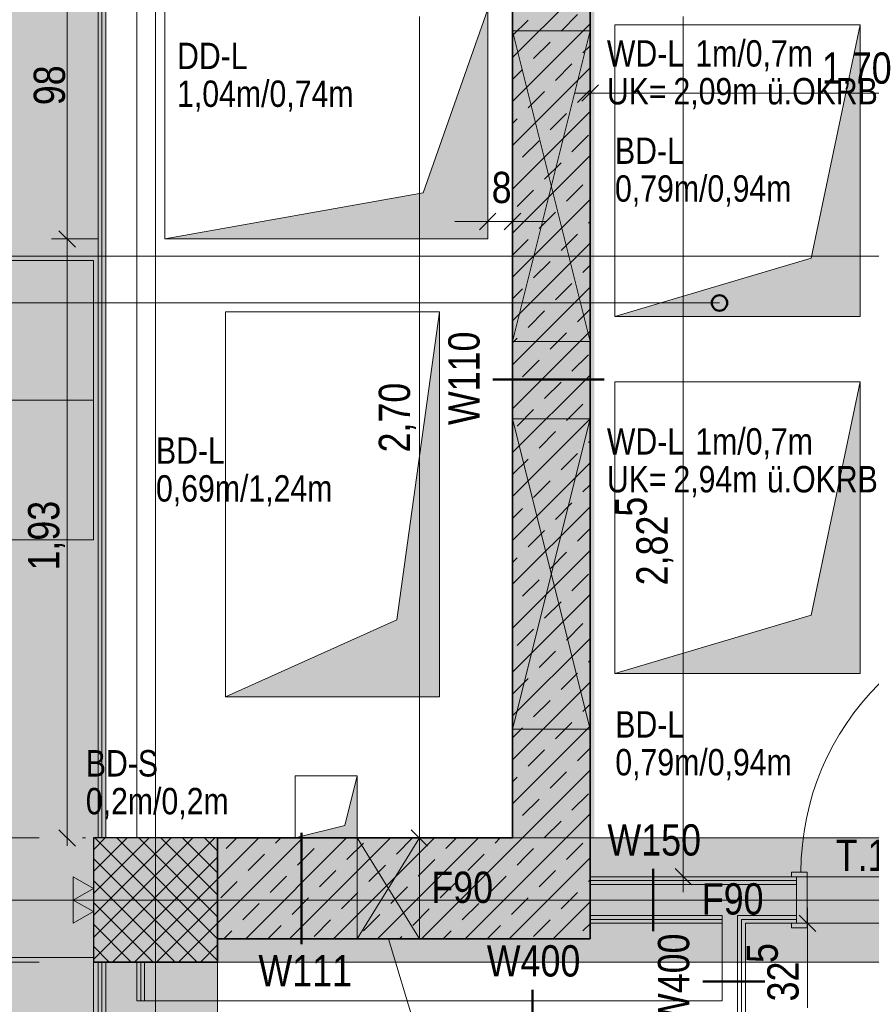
# Model space of a CAD drawing. Extents: x -620 to 3480, y 62 to 1107.
# Tile 53 of 244: x -503 to -448, y 594 to 658. Entities that reach past the tile are written whole.
import ezdxf
from ezdxf.lldxf.tags import DXFTag

# ---------------------------------------------------------------- set-up
doc = ezdxf.new("R2010")
doc.units = 0
doc.layers.get('0').update_dxf_attribs({"lineweight": 35})
for name, color, linetype, lineweight, true_color in [('00 -Bauelemente -Dämmung innen', 7, 'Continuous', 9, 0xff7fe6), ('00 -Bauelemente -Gipskarton', 7, 'Continuous', 9, 0xff7fe6), ('30 -33 Aussenwände- 3 Aussenstützen', 7, 'Continuous', 50, 0x0000dd), ('30 -34 Innenwände- 1 tragend', 7, 'Continuous', 13, 0xdd0806), ('30 -34 Innenwände- 11 Durchbruch', 4, 'Continuous', 9, 0x00ffff), ('30 -34 Innenwände- 2 nichttragend', 7, 'Continuous', 18, 0xff7fe6), ('30 -34 Innenwände- 4 Türen_Fenster', 9, 'Continuous', 15, 0x808080), ('30 -35 Decken- 1 Konstruktion-Träger- Stahlbeton', 7, 'grob-A06G9GKW8I', 13, 0x33aa00), ('30 -35 Decken- 11 Bodendurchbruch', 7, 'Continuous', 15, 0x599559), ('30 -35 Decken- 11 Durchbruch', 5, 'Continuous', 15, 0x0000ff), ('60- 61 allgemeine Ausstattung- 1 Möbel', 7, 'Continuous', 9, 0x00cccc), ('70 -72 Beschriftung- 2 Beschriftung Bauteile', 7, 'Continuous', 9, 0x9999ff), ('70 -75 Raumstempel-2 Verweislinie', 1, 'Continuous', 9, 0xff0000), ('70 -76 Bemaßung- 2 Allgemein', 9, 'Continuous', 5, 0x808080), ('iwb_Layout BA_Markierung', 7, 'Continuous', 9, 0xbadcdc), ('iwb_Schraffur_ F90_feuerbestaendig', 1, 'Continuous', 13, 0xff0000)]:
    doc.layers.add(name, color=color, linetype=linetype, lineweight=lineweight, true_color=true_color)
for name, color, linetype, lineweight in [('70 -71 Achsen- 1 Gebäudeachsen', 7, 'STRICHPUNKT2-A06G9GKV8I', 18), ('70 -75 Raumstempel- 3 Wandstempel', 7, 'Continuous', 50), ('Keine', 7, 'Continuous', 9)]:
    doc.layers.add(name, color=color, linetype=linetype, lineweight=lineweight)
doc.layers.add('iwb_Schraffur_Unterzug', color=7, linetype='Continuous', lineweight=5, true_color=0xffffcc, plot=False)
doc.styles.get("Standard").update_dxf_attribs({"font": 'ARIALN.TTF'})
tags = doc.linetypes.add('grob-A06G9GKW8I', pattern=[14, 3, -8, 3]).pattern_tags.tags
tags[8:9] = [DXFTag(74, 4), DXFTag(75, 0), DXFTag(340, '0'), DXFTag(46, 0.0), DXFTag(50, 0.0), DXFTag(44, 0.0), DXFTag(45, 0.0)]
tags[6:7] = [DXFTag(74, 4), DXFTag(75, 0), DXFTag(340, '0'), DXFTag(46, 0.0), DXFTag(50, 0.0), DXFTag(44, 0.0), DXFTag(45, 0.0)]
tags[4:5] = [DXFTag(74, 4), DXFTag(75, 0), DXFTag(340, '0'), DXFTag(46, 0.0), DXFTag(50, 0.0), DXFTag(44, 0.0), DXFTag(45, 0.0)]
tags = doc.linetypes.add('STRICHPUNKT2-A06G9GKV8I', pattern=[12.7, 6.35, -3.175, 0, -3.175]).pattern_tags.tags
tags[10:11] = [DXFTag(74, 4), DXFTag(75, 0), DXFTag(340, '0'), DXFTag(46, 0.0), DXFTag(50, 0.0), DXFTag(44, 0.0), DXFTag(45, 0.0)]
tags[8:9] = [DXFTag(74, 4), DXFTag(75, 0), DXFTag(340, '0'), DXFTag(46, 0.0), DXFTag(50, 0.0), DXFTag(44, 0.0), DXFTag(45, 0.0)]
tags[6:7] = [DXFTag(74, 4), DXFTag(75, 0), DXFTag(340, '0'), DXFTag(46, 0.0), DXFTag(50, 0.0), DXFTag(44, 0.0), DXFTag(45, 0.0)]
tags[4:5] = [DXFTag(74, 4), DXFTag(75, 0), DXFTag(340, '0'), DXFTag(46, 0.0), DXFTag(50, 0.0), DXFTag(44, 0.0), DXFTag(45, 0.0)]

# ---------------------------------------------------------------- blocks, each defined once
blk = doc.blocks.new('Polygon-A06G9GKL8I')
at = {"color": 0, "linetype": 'ByBlock', "lineweight": -2, "ltscale": 0.13}
blk.add_solid([(-497.792, 86.106), (-562.014, 85.935), (-497.626, 1071.512), (-562.014, 1071.512)], dxfattribs=at)
blk = doc.blocks.new('Referenz-A06G9GKX8I')
at = {"layer": '00 -Bauelemente -Dämmung innen', "color": 0, "linetype": 'Continuous', "ltscale": 0.13}
for p, q in [((-497.713, 761.957), (-497.713, 604.957)), ((-495.713, 761.957), (-495.713, 604.957)), ((-466.513, 601.957), (-453.213, 601.957)), ((-466.513, 599.957), (-458.013, 599.957)), ((-458.013, 599.457), (-458.013, 599.957)), ((-457.013, 599.957), (-453.213, 599.957)), ((-457.013, 593.457), (-457.013, 599.957)), ((-458.013, 594.457), (-458.013, 599.457)), ((-497.713, 544.957), (-497.713, 596.957)), ((-495.713, 594.457), (-495.713, 596.957)), ((-495.713, 594.457), (-495.213, 594.457)), ((-495.213, 594.457), (-458.013, 594.457))]:
    blk.add_line(p, q, dxfattribs=at)
at = {"layer": '00 -Bauelemente -Gipskarton', "color": 0, "linetype": 'Continuous', "ltscale": 0.13}
for p, q in [((-498.213, 761.957), (-498.213, 604.957)), ((-497.963, 761.957), (-497.963, 604.957)), ((-497.713, 761.957), (-497.713, 604.957)), ((-466.513, 602.457), (-453.213, 602.457)), ((-466.513, 602.207), (-453.213, 602.207)), ((-466.513, 601.957), (-453.213, 601.957)), ((-466.513, 599.957), (-458.013, 599.957)), ((-466.513, 599.707), (-458.013, 599.707)), ((-457.013, 599.957), (-453.213, 599.957)), ((-457.013, 593.457), (-457.013, 599.957)), ((-456.763, 599.707), (-453.213, 599.707)), ((-456.763, 593.207), (-456.763, 599.707)), ((-466.513, 599.457), (-458.013, 599.457)), ((-456.513, 599.457), (-453.213, 599.457)), ((-456.513, 592.957), (-456.513, 599.457)), ((-498.213, 544.957), (-498.213, 596.957)), ((-497.963, 544.957), (-497.963, 596.957)), ((-497.713, 544.957), (-497.713, 596.957)), ((-495.713, 594.457), (-495.713, 596.957)), ((-495.463, 594.457), (-495.463, 596.957)), ((-495.213, 594.457), (-495.213, 596.957))]:
    blk.add_line(p, q, dxfattribs=at)
at = {"layer": '30 -33 Aussenwände- 3 Aussenstützen', "color": 0, "lineweight": 9}
for p, q in [((-498.513, 604.201), (-497.757, 604.957)), ((-498.513, 602.787), (-496.343, 604.957)), ((-498.513, 601.372), (-494.929, 604.957)), ((-498.513, 599.958), (-493.514, 604.957)), ((-498.513, 598.544), (-492.1, 604.957)), ((-498.513, 597.13), (-490.686, 604.957)), ((-498.421, 604.957), (-490.513, 597.05)), ((-497.006, 604.957), (-490.513, 598.464)), ((-495.592, 604.957), (-490.513, 599.878)), ((-494.178, 604.957), (-490.513, 601.292)), ((-492.764, 604.957), (-490.513, 602.707)), ((-491.35, 604.957), (-490.513, 604.121)), ((-498.513, 603.635), (-491.835, 596.957)), ((-497.272, 596.957), (-490.513, 603.716)), ((-498.513, 602.221), (-493.249, 596.957)), ((-495.857, 596.957), (-490.513, 602.301)), ((-494.513, 601.957), (-494.513, 599.957)), ((-495.513, 600.957), (-493.513, 600.957)), ((-494.443, 596.957), (-490.513, 600.887)), ((-498.513, 600.807), (-494.663, 596.957)), ((-498.513, 599.393), (-496.077, 596.957)), ((-493.029, 596.957), (-490.513, 599.473)), ((-498.513, 597.979), (-497.492, 596.957)), ((-491.615, 596.957), (-490.513, 598.059))]:
    blk.add_line(p, q, dxfattribs=at)
at = {"layer": '30 -33 Aussenwände- 3 Aussenstützen', "color": 0, "linetype": 'Continuous', "lineweight": -2, "ltscale": 0.25}
for p, q in [((-490.513, 604.957), (-498.513, 604.957)), ((-498.513, 604.957), (-498.513, 596.957)), ((-490.513, 596.957), (-490.513, 604.957)), ((-498.513, 596.957), (-490.513, 596.957))]:
    blk.add_line(p, q, dxfattribs=at)
at = {"layer": '30 -34 Innenwände- 1 tragend', "color": 0, "linetype": 'Continuous', "ltscale": 0.13}
for p, q in [((-471.513, 720.957), (-471.513, 604.957)), ((-466.513, 658.957), (-466.513, 598.457)), ((-471.513, 604.957), (-490.513, 604.957)), ((-490.513, 604.957), (-490.513, 598.457)), ((-466.513, 598.457), (-490.513, 598.457))]:
    blk.add_line(p, q, dxfattribs=at)
at = {"layer": '30 -34 Innenwände- 1 tragend', "color": 0, "lineweight": 35}
for p, q in [((-471.513, 720.957), (-471.513, 604.957)), ((-466.513, 715.957), (-466.513, 598.457)), ((-471.513, 604.957), (-490.513, 604.957)), ((-466.513, 598.457), (-490.513, 598.457))]:
    blk.add_line(p, q, dxfattribs=at)
at = {"layer": '30 -34 Innenwände- 1 tragend', "color": 0, "lineweight": 9}
for p, q in [((-471.513, 655.242), (-466.513, 660.242)), ((-471.513, 655.242), (-466.513, 660.242)), ((-468.39, 656.951), (-467.33, 658.012)), ((-468.39, 656.951), (-467.33, 658.012)), ((-471.513, 656.657), (-470.512, 657.658)), ((-471.513, 656.657), (-470.512, 657.658)), ((-471.513, 652.414), (-466.513, 657.414)), ((-471.513, 652.414), (-466.513, 657.414)), ((-470.158, 655.183), (-469.097, 656.244)), ((-470.158, 655.183), (-469.097, 656.244)), ((-466.976, 655.537), (-466.513, 656)), ((-466.976, 655.537), (-466.513, 656)), ((-468.744, 653.769), (-467.683, 654.83)), ((-468.744, 653.769), (-467.683, 654.83)), ((-471.513, 649.586), (-466.513, 654.586)), ((-471.513, 649.586), (-466.513, 654.586)), ((-471.513, 653.828), (-470.865, 654.476)), ((-471.513, 653.828), (-470.865, 654.476)), ((-470.512, 652.001), (-469.451, 653.062)), ((-470.512, 652.001), (-469.451, 653.062)), ((-467.33, 652.355), (-466.513, 653.171)), ((-467.33, 652.355), (-466.513, 653.171)), ((-471.513, 646.757), (-466.513, 651.757)), ((-471.513, 646.757), (-466.513, 651.757)), ((-469.097, 650.587), (-468.037, 651.648)), ((-469.097, 650.587), (-468.037, 651.648)), ((-471.513, 651), (-471.219, 651.294)), ((-471.513, 651), (-471.219, 651.294)), ((-470.865, 648.819), (-469.804, 649.88)), ((-470.865, 648.819), (-469.804, 649.88)), ((-467.683, 649.173), (-466.622, 650.234)), ((-467.683, 649.173), (-466.622, 650.234)), ((-471.513, 643.929), (-466.513, 648.929)), ((-471.513, 643.929), (-466.513, 648.929)), ((-469.451, 647.405), (-468.39, 648.466)), ((-469.451, 647.405), (-468.39, 648.466)), ((-471.219, 645.637), (-470.158, 646.698)), ((-471.219, 645.637), (-470.158, 646.698)), ((-468.037, 645.991), (-466.976, 647.052)), ((-468.037, 645.991), (-466.976, 647.052)), ((-471.513, 641.1), (-466.513, 646.1)), ((-471.513, 641.1), (-466.513, 646.1)), ((-469.804, 644.223), (-468.744, 645.284)), ((-469.804, 644.223), (-468.744, 645.284)), ((-466.622, 644.577), (-466.513, 644.686)), ((-466.622, 644.577), (-466.513, 644.686)), ((-471.513, 642.514), (-470.512, 643.516)), ((-471.513, 642.514), (-470.512, 643.516)), ((-468.39, 642.809), (-467.33, 643.87)), ((-468.39, 642.809), (-467.33, 643.87)), ((-471.513, 638.272), (-466.513, 643.272)), ((-471.513, 638.272), (-466.513, 643.272)), ((-470.158, 641.041), (-469.097, 642.102)), ((-470.158, 641.041), (-469.097, 642.102)), ((-466.976, 641.395), (-466.513, 641.858)), ((-466.976, 641.395), (-466.513, 641.858)), ((-471.513, 635.443), (-466.513, 640.443)), ((-471.513, 635.443), (-466.513, 640.443)), ((-471.513, 639.686), (-470.865, 640.334)), ((-471.513, 639.686), (-470.865, 640.334)), ((-468.744, 639.627), (-467.683, 640.688)), ((-468.744, 639.627), (-467.683, 640.688)), ((-470.512, 637.859), (-469.451, 638.92)), ((-470.512, 637.859), (-469.451, 638.92)), ((-467.33, 638.213), (-466.513, 639.029)), ((-467.33, 638.213), (-466.513, 639.029)), ((-471.513, 632.615), (-466.513, 637.615)), ((-471.513, 632.615), (-466.513, 637.615)), ((-471.513, 636.858), (-471.219, 637.152)), ((-471.513, 636.858), (-471.219, 637.152)), ((-469.097, 636.445), (-468.037, 637.506)), ((-469.097, 636.445), (-468.037, 637.506)), ((-470.865, 634.677), (-469.804, 635.738)), ((-470.865, 634.677), (-469.804, 635.738)), ((-467.683, 635.031), (-466.622, 636.091)), ((-467.683, 635.031), (-466.622, 636.091)), ((-471.513, 629.787), (-466.513, 634.787)), ((-471.513, 629.787), (-466.513, 634.787)), ((-469.451, 633.263), (-468.39, 634.324)), ((-469.451, 633.263), (-468.39, 634.324)), ((-471.219, 631.495), (-470.158, 632.556)), ((-471.219, 631.495), (-470.158, 632.556)), ((-468.037, 631.849), (-466.976, 632.909)), ((-468.037, 631.849), (-466.976, 632.909)), ((-471.513, 626.958), (-466.513, 631.958)), ((-471.513, 626.958), (-466.513, 631.958)), ((-469.804, 630.081), (-468.744, 631.142)), ((-469.804, 630.081), (-468.744, 631.142)), ((-466.622, 630.435), (-466.513, 630.544)), ((-466.622, 630.435), (-466.513, 630.544)), ((-468.39, 628.667), (-467.33, 629.728)), ((-468.39, 628.667), (-467.33, 629.728)), ((-471.513, 628.372), (-470.512, 629.374)), ((-471.513, 628.372), (-470.512, 629.374)), ((-471.513, 624.13), (-466.513, 629.13)), ((-471.513, 624.13), (-466.513, 629.13)), ((-470.158, 626.899), (-469.097, 627.96)), ((-470.158, 626.899), (-469.097, 627.96)), ((-466.976, 627.253), (-466.513, 627.715)), ((-466.976, 627.253), (-466.513, 627.715)), ((-471.513, 621.301), (-466.513, 626.301)), ((-471.513, 621.301), (-466.513, 626.301)), ((-468.744, 625.485), (-467.683, 626.546)), ((-468.744, 625.485), (-467.683, 626.546)), ((-471.513, 625.544), (-470.865, 626.192)), ((-471.513, 625.544), (-470.865, 626.192)), ((-470.512, 623.717), (-469.451, 624.778)), ((-470.512, 623.717), (-469.451, 624.778)), ((-467.33, 624.071), (-466.513, 624.887)), ((-467.33, 624.071), (-466.513, 624.887)), ((-471.513, 618.473), (-466.513, 623.473)), ((-471.513, 618.473), (-466.513, 623.473)), ((-469.097, 622.303), (-468.037, 623.364)), ((-469.097, 622.303), (-468.037, 623.364)), ((-471.513, 622.715), (-471.219, 623.01)), ((-471.513, 622.715), (-471.219, 623.01)), ((-467.683, 620.889), (-466.622, 621.949)), ((-467.683, 620.889), (-466.622, 621.949)), ((-470.865, 620.535), (-469.804, 621.596)), ((-470.865, 620.535), (-469.804, 621.596)), ((-471.513, 615.644), (-466.513, 620.644)), ((-471.513, 615.644), (-466.513, 620.644)), ((-469.451, 619.121), (-468.39, 620.182)), ((-469.451, 619.121), (-468.39, 620.182)), ((-468.037, 617.707), (-466.976, 618.767)), ((-468.037, 617.707), (-466.976, 618.767)), ((-471.219, 617.353), (-470.158, 618.414)), ((-471.219, 617.353), (-470.158, 618.414)), ((-471.513, 612.816), (-466.513, 617.816)), ((-471.513, 612.816), (-466.513, 617.816)), ((-469.804, 615.939), (-468.744, 617)), ((-469.804, 615.939), (-468.744, 617)), ((-466.622, 616.292), (-466.513, 616.402)), ((-466.622, 616.292), (-466.513, 616.402)), ((-468.39, 614.525), (-467.33, 615.585)), ((-468.39, 614.525), (-467.33, 615.585)), ((-471.513, 614.23), (-470.512, 615.232)), ((-471.513, 614.23), (-470.512, 615.232)), ((-471.513, 609.988), (-466.513, 614.988)), ((-471.513, 609.988), (-466.513, 614.988)), ((-470.158, 612.757), (-469.097, 613.818)), ((-470.158, 612.757), (-469.097, 613.818)), ((-466.976, 613.111), (-466.513, 613.573)), ((-466.976, 613.111), (-466.513, 613.573)), ((-468.744, 611.343), (-467.683, 612.403)), ((-468.744, 611.343), (-467.683, 612.403)), ((-471.513, 607.159), (-466.513, 612.159)), ((-471.513, 607.159), (-466.513, 612.159)), ((-471.513, 611.402), (-470.865, 612.05)), ((-471.513, 611.402), (-470.865, 612.05)), ((-470.512, 609.575), (-469.451, 610.636)), ((-470.512, 609.575), (-469.451, 610.636)), ((-467.33, 609.929), (-466.513, 610.745)), ((-467.33, 609.929), (-466.513, 610.745)), ((-471.241, 604.603), (-466.513, 609.331)), ((-471.241, 604.603), (-466.513, 609.331)), ((-469.097, 608.161), (-468.037, 609.221)), ((-469.097, 608.161), (-468.037, 609.221)), ((-471.513, 608.573), (-471.219, 608.868)), ((-471.513, 608.573), (-471.219, 608.868)), ((-467.683, 606.747), (-466.622, 607.807)), ((-467.683, 606.747), (-466.622, 607.807)), ((-470.865, 606.393), (-469.804, 607.454)), ((-470.865, 606.393), (-469.804, 607.454)), ((-470.011, 603.004), (-466.513, 606.502)), ((-470.011, 603.004), (-466.513, 606.502)), ((-469.451, 604.979), (-468.39, 606.039)), ((-469.451, 604.979), (-468.39, 606.039)), ((-490.513, 602.301), (-487.857, 604.957)), ((-490.513, 599.473), (-485.029, 604.957)), ((-490.513, 602.301), (-487.857, 604.957)), ((-490.513, 599.473), (-485.029, 604.957)), ((-489.957, 604.272), (-489.272, 604.957)), ((-489.957, 604.272), (-489.272, 604.957)), ((-488.701, 598.457), (-482.201, 604.957)), ((-488.701, 598.457), (-482.201, 604.957)), ((-486.775, 604.625), (-486.443, 604.957)), ((-486.775, 604.625), (-486.443, 604.957)), ((-485.872, 598.457), (-479.372, 604.957)), ((-485.872, 598.457), (-479.372, 604.957)), ((-483.044, 598.457), (-476.544, 604.957)), ((-483.044, 598.457), (-476.544, 604.957)), ((-480.215, 598.457), (-473.715, 604.957)), ((-480.215, 598.457), (-473.715, 604.957)), ((-478.997, 603.918), (-477.958, 604.957)), ((-478.997, 603.918), (-477.958, 604.957)), ((-475.815, 604.272), (-475.129, 604.957)), ((-475.815, 604.272), (-475.129, 604.957)), ((-472.633, 604.625), (-472.301, 604.957)), ((-472.633, 604.625), (-472.301, 604.957)), ((-485.361, 603.211), (-484.3, 604.272)), ((-485.361, 603.211), (-484.3, 604.272)), ((-482.179, 603.565), (-481.118, 604.625)), ((-482.179, 603.565), (-481.118, 604.625)), ((-477.387, 598.457), (-471.241, 604.603)), ((-477.387, 598.457), (-471.241, 604.603)), ((-470.626, 603.804), (-470.158, 604.272)), ((-470.626, 603.804), (-470.158, 604.272)), ((-468.037, 603.565), (-466.976, 604.625)), ((-468.037, 603.565), (-466.976, 604.625)), ((-488.543, 602.857), (-487.482, 603.918)), ((-488.543, 602.857), (-487.482, 603.918)), ((-477.583, 602.504), (-476.522, 603.565)), ((-477.583, 602.504), (-476.522, 603.565)), ((-474.401, 602.857), (-473.34, 603.918)), ((-474.401, 602.857), (-473.34, 603.918)), ((-471.219, 603.211), (-470.626, 603.804)), ((-471.219, 603.211), (-470.626, 603.804)), ((-468.781, 601.406), (-466.513, 603.674)), ((-468.781, 601.406), (-466.513, 603.674)), ((-483.947, 601.797), (-482.886, 602.857)), ((-483.947, 601.797), (-482.886, 602.857)), ((-480.765, 602.15), (-479.704, 603.211)), ((-480.765, 602.15), (-479.704, 603.211)), ((-474.558, 598.457), (-470.011, 603.004)), ((-474.558, 598.457), (-470.011, 603.004)), ((-469.396, 602.205), (-468.744, 602.857)), ((-469.396, 602.205), (-468.744, 602.857)), ((-490.311, 601.09), (-489.25, 602.15)), ((-490.311, 601.09), (-489.25, 602.15)), ((-487.129, 601.443), (-486.068, 602.504)), ((-487.129, 601.443), (-486.068, 602.504)), ((-476.168, 601.09), (-475.108, 602.15)), ((-476.168, 601.09), (-475.108, 602.15)), ((-472.986, 601.443), (-471.926, 602.504)), ((-472.986, 601.443), (-471.926, 602.504)), ((-469.804, 601.797), (-469.396, 602.205)), ((-469.804, 601.797), (-469.396, 602.205)), ((-466.622, 602.15), (-466.513, 602.26)), ((-466.622, 602.15), (-466.513, 602.26)), ((-479.35, 600.736), (-478.29, 601.797)), ((-479.35, 600.736), (-478.29, 601.797)), ((-485.714, 600.029), (-484.654, 601.09)), ((-485.714, 600.029), (-484.654, 601.09)), ((-482.532, 600.383), (-481.472, 601.443)), ((-482.532, 600.383), (-481.472, 601.443)), ((-471.73, 598.457), (-468.781, 601.406)), ((-471.73, 598.457), (-468.781, 601.406)), ((-471.572, 600.029), (-470.512, 601.09)), ((-471.572, 600.029), (-470.512, 601.09)), ((-468.166, 600.606), (-467.33, 601.443)), ((-468.166, 600.606), (-467.33, 601.443)), ((-467.552, 599.807), (-466.513, 600.845)), ((-467.552, 599.807), (-466.513, 600.845)), ((-488.896, 599.675), (-487.836, 600.736)), ((-488.896, 599.675), (-487.836, 600.736)), ((-477.936, 599.322), (-476.876, 600.383)), ((-477.936, 599.322), (-476.876, 600.383)), ((-474.754, 599.675), (-473.694, 600.736)), ((-474.754, 599.675), (-473.694, 600.736)), ((-468.39, 600.383), (-468.166, 600.606)), ((-468.39, 600.383), (-468.166, 600.606)), ((-484.3, 598.615), (-483.24, 599.675)), ((-484.3, 598.615), (-483.24, 599.675)), ((-481.118, 598.968), (-480.058, 600.029)), ((-481.118, 598.968), (-480.058, 600.029)), ((-470.158, 598.615), (-469.097, 599.675)), ((-470.158, 598.615), (-469.097, 599.675)), ((-468.902, 598.457), (-467.552, 599.807)), ((-468.902, 598.457), (-467.552, 599.807)), ((-490.115, 598.457), (-489.603, 598.968)), ((-490.115, 598.457), (-489.603, 598.968)), ((-487.286, 598.457), (-486.421, 599.322)), ((-487.286, 598.457), (-486.421, 599.322)), ((-475.973, 598.457), (-475.461, 598.968)), ((-475.973, 598.457), (-475.461, 598.968)), ((-473.144, 598.457), (-472.279, 599.322)), ((-473.144, 598.457), (-472.279, 599.322)), ((-466.976, 598.968), (-466.937, 599.008)), ((-466.976, 598.968), (-466.937, 599.008)), ((-466.937, 599.008), (-466.513, 599.431)), ((-466.937, 599.008), (-466.513, 599.431)), ((-478.801, 598.457), (-478.643, 598.615)), ((-478.801, 598.457), (-478.643, 598.615))]:
    blk.add_line(p, q, dxfattribs=at)
at = {"layer": '30 -34 Innenwände- 11 Durchbruch', "color": 0, "linetype": 'Continuous', "ltscale": 0.13}
for p, q in [((-471.513, 656.957), (-466.513, 656.957)), ((-466.513, 656.957), (-471.513, 636.957)), ((-466.513, 636.957), (-471.513, 656.957)), ((-471.513, 636.957), (-471.513, 656.957)), ((-471.513, 656.957), (-466.513, 636.957)), ((-466.513, 656.957), (-471.513, 636.957)), ((-466.513, 636.957), (-466.513, 656.957)), ((-471.513, 636.957), (-466.513, 636.957)), ((-471.513, 631.957), (-466.513, 631.957)), ((-466.513, 631.957), (-471.513, 611.957)), ((-466.513, 611.957), (-471.513, 631.957)), ((-471.513, 611.957), (-471.513, 631.957)), ((-471.513, 631.957), (-466.513, 611.957)), ((-466.513, 631.957), (-471.513, 611.957)), ((-466.513, 611.957), (-466.513, 631.957)), ((-471.513, 611.957), (-466.513, 611.957)), ((-481.513, 604.959), (-477.513, 604.959)), ((-477.513, 604.959), (-481.513, 598.459)), ((-477.513, 598.459), (-481.513, 604.959)), ((-481.513, 598.459), (-481.513, 604.959)), ((-481.513, 604.959), (-477.513, 598.459)), ((-477.513, 604.959), (-481.513, 598.459)), ((-477.513, 598.459), (-477.513, 604.959)), ((-481.513, 598.459), (-477.513, 598.459)), ((-479.513, 598.455), (-467.397, 558.527))]:
    blk.add_line(p, q, dxfattribs=at)
at = {"layer": '30 -34 Innenwände- 11 Durchbruch', "color": 0, "lineweight": 0}
for points in [[(-469.013, 646.957), (-471.513, 656.957), (-469.013, 656.957)], [(-469.013, 646.957), (-469.013, 656.957), (-466.513, 656.957)], [(-469.013, 636.957), (-471.513, 636.957), (-469.013, 646.957)], [(-469.013, 636.957), (-469.013, 646.957), (-466.513, 636.957)], [(-469.013, 621.957), (-471.513, 631.957), (-469.013, 631.957)], [(-469.013, 621.957), (-469.013, 631.957), (-466.513, 631.957)], [(-469.013, 611.957), (-471.513, 611.957), (-469.013, 621.957)], [(-469.013, 611.957), (-469.013, 621.957), (-466.513, 611.957)], [(-481.513, 598.459), (-481.513, 604.959), (-479.513, 601.709)], [(-481.513, 598.459), (-481.513, 604.959), (-479.513, 601.709)], [(-477.513, 598.459), (-479.513, 601.709), (-477.513, 604.959)], [(-477.513, 598.459), (-479.513, 601.709), (-477.513, 604.959)]]:
    blk.add_solid(points, dxfattribs=at)
at = {"layer": '30 -34 Innenwände- 2 nichttragend', "color": 0, "linetype": 'Continuous', "ltscale": 0.18}
for p, q in [((-498.213, 761.957), (-498.213, 604.957)), ((-495.713, 761.957), (-495.713, 604.957)), ((-498.213, 604.957), (-495.713, 604.957)), ((-466.513, 599.457), (-466.513, 602.457)), ((-466.513, 602.457), (-453.213, 602.457)), ((-453.213, 602.457), (-453.533, 602.457)), ((-466.513, 599.457), (-458.013, 599.457)), ((-458.013, 594.457), (-458.013, 599.457)), ((-456.513, 592.957), (-456.513, 599.457)), ((-456.513, 599.457), (-453.213, 599.457)), ((-453.213, 599.457), (-453.533, 599.457)), ((-495.213, 596.957), (-498.213, 596.957)), ((-498.213, 544.957), (-498.213, 596.957)), ((-495.213, 594.457), (-495.213, 596.957)), ((-495.213, 594.457), (-458.013, 594.457))]:
    blk.add_line(p, q, dxfattribs=at)
at = {"layer": '30 -34 Innenwände- 4 Türen_Fenster', "color": 0}
for p, q in [((-452.933, 602.757), (-453.533, 602.757)), ((-453.533, 602.757), (-453.533, 602.457)), ((-452.533, 602.757), (-452.933, 602.757)), ((-452.533, 599.157), (-452.533, 602.757)), ((-453.533, 602.457), (-453.213, 602.457)), ((-453.213, 602.457), (-453.213, 599.457)), ((-453.533, 599.457), (-453.533, 599.157)), ((-453.213, 599.457), (-453.533, 599.457)), ((-453.533, 599.157), (-452.533, 599.157))]:
    blk.add_line(p, q, dxfattribs=at)
at = {"layer": '30 -34 Innenwände- 4 Türen_Fenster', "color": 0, "linetype": 'grob-A06G9GKW8I', "ltscale": 0.15}
for p, q in [((-453.213, 602.457), (-435.513, 602.457)), ((-453.213, 599.457), (-435.513, 599.457))]:
    blk.add_line(p, q, dxfattribs=at)
blk.add_ellipse((-435.793, 602.757), major_axis=(0, 17.14), ratio=1, start_param=0, end_param=1.570796, dxfattribs=at)
at = {"layer": '30 -35 Decken- 1 Konstruktion-Träger- Stahlbeton', "color": 0}
for p, q in [((-490.513, 604.957), (-3.513, 604.957)), ((-498.513, 214.957), (-498.513, 596.957)), ((-490.513, 214.957), (-490.513, 596.957)), ((-490.513, 596.957), (-3.513, 596.957))]:
    blk.add_line(p, q, dxfattribs=at)
at = {"layer": '30 -35 Decken- 1 Konstruktion-Träger- Stahlbeton', "color": 0, "linetype": 'Continuous', "lineweight": 35, "ltscale": 0.35}
for p in [(-490.513, 604.957), (-498.513, 596.957)]:
    blk.add_line(p, (-490.513, 596.957), dxfattribs=at)
at = {"layer": '30 -35 Decken- 11 Bodendurchbruch', "color": 0, "linetype": 'Continuous', "ltscale": 0.15}
for p, q in [((-464.913, 638.557), (-464.913, 657.357)), ((-464.913, 657.357), (-449.113, 657.357)), ((-449.113, 657.357), (-452.273, 642.317)), ((-449.113, 657.357), (-452.273, 642.317)), ((-449.113, 638.557), (-449.113, 657.357)), ((-452.273, 642.317), (-464.913, 638.557)), ((-452.273, 642.317), (-464.913, 638.557)), ((-490.013, 614.057), (-490.013, 638.857)), ((-490.013, 638.857), (-476.213, 638.857)), ((-476.213, 638.857), (-478.973, 619.017)), ((-476.213, 638.857), (-478.973, 619.017)), ((-476.213, 614.057), (-476.213, 638.857)), ((-464.913, 638.557), (-449.113, 638.557)), ((-464.913, 615.557), (-464.913, 634.357)), ((-464.913, 634.357), (-449.113, 634.357)), ((-449.113, 634.357), (-452.273, 619.317)), ((-449.113, 634.357), (-452.273, 619.317)), ((-449.113, 615.557), (-449.113, 634.357)), ((-452.273, 619.317), (-464.913, 615.557)), ((-452.273, 619.317), (-464.913, 615.557)), ((-478.973, 619.017), (-490.013, 614.057)), ((-478.973, 619.017), (-490.013, 614.057)), ((-464.913, 615.557), (-449.113, 615.557)), ((-490.013, 614.057), (-476.213, 614.057)), ((-485.513, 604.955), (-485.513, 608.955)), ((-485.513, 608.955), (-481.513, 608.955)), ((-481.513, 608.955), (-482.313, 605.755)), ((-481.513, 608.955), (-482.313, 605.755)), ((-481.513, 604.955), (-481.513, 608.955)), ((-482.313, 605.755), (-485.513, 604.955)), ((-482.313, 605.755), (-485.513, 604.955)), ((-485.513, 604.955), (-481.513, 604.955))]:
    blk.add_line(p, q, dxfattribs=at)
at = {"layer": '30 -35 Decken- 11 Bodendurchbruch', "color": 0, "lineweight": 0}
for points in [[(-449.113, 638.557), (-452.273, 642.317), (-449.113, 657.357)], [(-452.273, 638.557), (-464.913, 638.557), (-452.273, 642.317)], [(-452.273, 638.557), (-452.273, 642.317), (-449.113, 638.557)], [(-476.213, 614.057), (-478.973, 619.017), (-476.213, 638.857)], [(-449.113, 615.557), (-452.273, 619.317), (-449.113, 634.357)], [(-452.273, 615.557), (-464.913, 615.557), (-452.273, 619.317)], [(-452.273, 615.557), (-452.273, 619.317), (-449.113, 615.557)], [(-478.973, 614.057), (-490.013, 614.057), (-478.973, 619.017)], [(-478.973, 614.057), (-478.973, 619.017), (-476.213, 614.057)], [(-481.513, 604.955), (-482.313, 605.755), (-481.513, 608.955)], [(-482.313, 604.955), (-485.513, 604.955), (-482.313, 605.755)], [(-482.313, 604.955), (-482.313, 605.755), (-481.513, 604.955)]]:
    blk.add_solid(points, dxfattribs=at)
at = {"layer": '30 -35 Decken- 11 Durchbruch', "color": 0, "linetype": 'Continuous', "ltscale": 0.15}
for p, q in [((-493.913, 643.557), (-493.913, 658.357)), ((-473.113, 658.357), (-477.273, 646.517)), ((-473.113, 658.357), (-477.273, 646.517)), ((-473.113, 643.557), (-473.113, 658.357)), ((-477.273, 646.517), (-493.913, 643.557)), ((-477.273, 646.517), (-493.913, 643.557)), ((-493.913, 643.557), (-473.113, 643.557))]:
    blk.add_line(p, q, dxfattribs=at)
at = {"layer": '30 -35 Decken- 11 Durchbruch', "color": 0, "lineweight": 0}
for points in [[(-473.113, 643.557), (-477.273, 646.517), (-473.113, 658.357)], [(-477.273, 643.557), (-493.913, 643.557), (-477.273, 646.517)], [(-477.273, 643.557), (-477.273, 646.517), (-473.113, 643.557)]]:
    blk.add_solid(points, dxfattribs=at)
at = {"layer": '60- 61 allgemeine Ausstattung- 1 Möbel', "color": 0, "linetype": 'Continuous', "ltscale": 0.13}
for p, q in [((-538.513, 642.157), (-498.513, 642.157)), ((-498.513, 642.157), (-498.513, 633.157)), ((-538.513, 633.157), (-498.513, 633.157)), ((-498.513, 633.157), (-538.513, 633.157)), ((-498.513, 633.157), (-498.513, 624.157)), ((-498.513, 624.157), (-538.513, 624.157)), ((-538.513, 597.257), (-498.513, 597.257)), ((-498.513, 597.257), (-498.513, 588.257))]:
    blk.add_line(p, q, dxfattribs=at)
at = {"layer": '70 -71 Achsen- 1 Gebäudeachsen', "color": 0, "linetype": 'STRICHPUNKT2-A06G9GKV8I', "ltscale": 0.18}
for p, q in [((-494.513, 1075.897), (-494.513, 76.457)), ((-562.014, 600.957), (85.427, 600.957))]:
    blk.add_line(p, q, dxfattribs=at)
at = {"layer": '70 -72 Beschriftung- 2 Beschriftung Bauteile', "color": 0}
for p, q in [((-499.812, 602.457), (-498.513, 601.707)), ((-499.812, 600.957), (-499.812, 602.457)), ((-498.513, 601.707), (-499.812, 600.957)), ((-499.812, 600.957), (-498.513, 600.207)), ((-499.812, 599.457), (-499.812, 600.957)), ((-498.513, 600.207), (-499.812, 599.457))]:
    blk.add_line(p, q, dxfattribs=at)
at = {"layer": '70 -72 Beschriftung- 2 Beschriftung Bauteile', "color": 0, "lineweight": 0}
for points in [[(-499.812, 600.957), (-499.812, 602.457), (-498.513, 601.707)], [(-499.812, 599.457), (-499.812, 600.957), (-498.513, 600.207)]]:
    blk.add_solid(points, dxfattribs=at)
at = {"layer": '70 -75 Raumstempel- 3 Wandstempel', "color": 0, "linetype": 'Continuous', "ltscale": 0.5}
for p, q in [((-462.458, 602.957), (-462.458, 598.957)), ((-470.228, 595.16), (-470.228, 591.16)), ((-459.263, 595.714), (-455.263, 595.714))]:
    blk.add_line(p, q, dxfattribs=at)
at = {"layer": '70 -75 Raumstempel-2 Verweislinie', "color": 0, "linetype": 'Continuous', "ltscale": 0.13}
for p, q in [((-514.513, 642.452), (-420.408, 642.452)), ((-514.513, 639.43), (-458.18, 639.43))]:
    blk.add_line(p, q, dxfattribs=at)
at = {"layer": '70 -75 Raumstempel-2 Verweislinie', "color": 0}
for p, q in [((-514.513, 642.452), (-420.408, 642.452)), ((-514.513, 639.43), (-458.18, 639.43))]:
    blk.add_line(p, q, dxfattribs=at)
at = {"layer": '70 -75 Raumstempel-2 Verweislinie', "color": 0, "linetype": 'ByBlock', "lineweight": 50, "ltscale": 0.5}
blk.add_circle((-458.18, 639.43), 0.5, dxfattribs=at)
at = {"layer": '70 -76 Bemaßung- 2 Allgemein', "color": 0, "linetype": 'Continuous', "ltscale": 0.13}
for p, q in [((-500.206, 644.618), (-500.206, 662.097)), ((-477.513, 657.897), (-477.513, 606.018)), ((-460.513, 603.518), (-460.513, 657.897)), ((-466.513, 655.457), (-466.513, 651.957)), ((-467.513, 652.957), (-465.453, 652.957)), ((-465.453, 652.957), (-433.574, 652.957)), ((-473.113, 646.557), (-473.113, 645.679)), ((-471.513, 646.557), (-471.513, 645.679)), ((-500.206, 643.057), (-500.206, 644.618)), ((-474.174, 644.679), (-475.234, 644.679)), ((-472.613, 644.679), (-474.174, 644.679)), ((-472.583, 645.21), (-473.644, 644.148)), ((-471.513, 644.679), (-473.113, 644.679)), ((-472.044, 644.148), (-470.983, 645.21)), ((-472.013, 644.679), (-470.453, 644.679)), ((-470.453, 644.679), (-469.392, 644.679)), ((-499.675, 643.027), (-500.736, 644.088)), ((-500.736, 644.088), (-499.675, 643.027)), ((-500.206, 644.057), (-500.206, 642.497)), ((-498.206, 643.557), (-501.206, 643.557)), ((-498.206, 643.557), (-501.206, 643.557)), ((-500.206, 606.018), (-500.206, 642.497)), ((-500.206, 604.457), (-500.206, 606.018)), ((-477.513, 603.957), (-477.513, 606.018)), ((-499.675, 604.427), (-500.736, 605.488)), ((-502.013, 604.957), (-505.513, 604.957)), ((-502.013, 604.957), (-505.513, 604.957)), ((-499.013, 604.957), (-499.206, 604.957)), ((-475.013, 604.957), (-478.513, 604.957)), ((-460.513, 601.457), (-460.513, 603.518)), ((-463.013, 602.457), (-459.513, 602.457)), ((-452.513, 600.457), (-452.513, 598.397)), ((-455.013, 599.457), (-451.513, 599.457)), ((-452.513, 594.018), (-452.513, 598.397)), ((-502.013, 596.957), (-505.513, 596.957)), ((-502.013, 596.957), (-505.513, 596.957))]:
    blk.add_line(p, q, dxfattribs=at)
at = {"layer": '70 -76 Bemaßung- 2 Allgemein', "color": 0, "linetype": 'Continuous', "lineweight": 20, "ltscale": 0.2}
for p, q in [((-467.044, 652.427), (-465.983, 653.488)), ((-476.983, 604.427), (-478.044, 605.488)), ((-459.983, 601.927), (-461.044, 602.988)), ((-453.044, 599.988), (-451.983, 598.927))]:
    blk.add_line(p, q, dxfattribs=at)
at = {"layer": 'Keine', "color": 0, "lineweight": 50}
for p, q in [((-472.773, 634.503), (-465.603, 634.503)), ((-485.099, 598.122), (-485.099, 605.292))]:
    blk.add_line(p, q, dxfattribs=at)
at = {"layer": '30 -34 Innenwände- 11 Durchbruch', "color": 0, "linetype": 'Continuous', "ltscale": 0.13, "char_height": 1.7, "attachment_point": 1}
for s, insert in [('{\\fArial Narrow;WD-L}', (-465.435, 656.361)), ('{\\fArial Narrow;1m/0,7m}', (-459.741, 656.361)), ('{\\fArial Narrow;UK=}', (-465.435, 653.925)), ('{\\fArial Narrow;2,09m}', (-461.149, 653.925)), ('{\\fArial Narrow;ü.OKRB}', (-455.126, 653.925)), ('{\\fArial Narrow;WD-L}', (-465.435, 631.361)), ('{\\fArial Narrow;1m/0,7m}', (-459.741, 631.361)), ('{\\fArial Narrow;UK=}', (-465.435, 628.925)), ('{\\fArial Narrow;2,94m}', (-461.149, 628.925)), ('{\\fArial Narrow;ü.OKRB}', (-455.126, 628.925))]:
    blk.add_mtext(s, dxfattribs=dict(at, insert=insert))
at = {"layer": '30 -35 Decken- 11 Bodendurchbruch', "color": 0, "linetype": 'Continuous', "ltscale": 0.15, "char_height": 1.7, "attachment_point": 1}
for s, insert in [('{\\fArial Narrow;BD-L}', (-464.913, 650.091)), ('{\\fArial Narrow;0,79m/0,94m}', (-464.913, 647.655)), ('{\\fArial Narrow;BD-L}', (-494.482, 630.766)), ('{\\fArial Narrow;0,69m/1,24m}', (-494.482, 628.331)), ('{\\fArial Narrow;BD-L}', (-464.893, 613.124)), ('{\\fArial Narrow;BD-S}', (-499, 610.616)), ('{\\fArial Narrow;0,79m/0,94m}', (-464.893, 610.688)), ('{\\fArial Narrow;0,2m/0,2m}', (-499, 608.18))]:
    blk.add_mtext(s, dxfattribs=dict(at, insert=insert))
at = {"layer": '30 -35 Decken- 11 Durchbruch', "color": 0, "linetype": 'Continuous', "ltscale": 0.15, "char_height": 1.7, "attachment_point": 1}
for s, insert in [('{\\fArial Narrow;DD-L}', (-493.123, 656.199)), ('{\\fArial Narrow;1,04m/0,74m}', (-493.123, 653.763))]:
    blk.add_mtext(s, dxfattribs=dict(at, insert=insert))
at = {"layer": '70 -75 Raumstempel- 3 Wandstempel', "color": 0, "linetype": 'Continuous', "ltscale": 0.5, "char_height": 2.01377, "attachment_point": 1, "rotation": 90}
for s, insert in [('{\\fArial Narrow;W110}', (-475.651, 631.561)), ('{\\fArial Narrow;W400}', (-462.146, 592.772))]:
    blk.add_mtext(s, dxfattribs=dict(at, insert=insert))
at = {"layer": '70 -75 Raumstempel- 3 Wandstempel', "color": 0, "linetype": 'Continuous', "ltscale": 0.5, "char_height": 2.01377, "attachment_point": 1}
for s, insert in [('{\\fArial Narrow;W150}', (-465.4, 605.836)), ('{\\fArial Narrow;F90}', (-476.745, 602.786)), ('{\\fArial Narrow;F90}', (-459.319, 602.036)), ('{\\fArial Narrow;W400}', (-473.17, 598.043)), ('{\\fArial Narrow;W111}', (-487.88, 597.406))]:
    blk.add_mtext(s, dxfattribs=dict(at, insert=insert))
at = {"layer": '70 -76 Bemaßung- 2 Allgemein', "color": 0, "linetype": 'Continuous', "ltscale": 0.13, "char_height": 2.01377, "attachment_point": 1}
for s, insert in [('{\\fArial Narrow;1,70}', (-451.581, 655.573)), ('{\\fArial Narrow;8}', (-472.856, 647.88))]:
    blk.add_mtext(s, dxfattribs=dict(at, insert=insert))
at = {"layer": '70 -76 Bemaßung- 2 Allgemein', "color": 0, "linetype": 'Continuous', "ltscale": 0.13, "char_height": 2.01377, "attachment_point": 1, "rotation": 90}
for s, insert in [('{\\fArial Narrow;98}', (-502.357, 652.173)), ('{\\fArial Narrow;2,70}', (-480.129, 629.798)), ('{\\fArial Narrow;1,93}', (-502.721, 622.189)), ('{\\fArial Narrow;5}', (-464.881, 625.661)), ('{\\fArial Narrow;2,82}', (-463.539, 621.235)), ('{\\fArial Narrow;5}', (-456.441, 596.897)), ('{\\fArial Narrow;32}', (-455.099, 594.424))]:
    blk.add_mtext(s, dxfattribs=dict(at, insert=insert))
at = {"layer": 'Keine', "color": 0, "linetype": 'Continuous', "ltscale": 0.13, "insert": (-450.691, 604.845), "char_height": 2.01377, "attachment_point": 1}
blk.add_mtext('{\\fArial Narrow;T.1.A.022}', dxfattribs=at)
blk = doc.blocks.new('Referenz-A06G9GKZ8I')
at = {"layer": 'iwb_Schraffur_ F90_feuerbestaendig', "linetype": 'Continuous', "ltscale": 0.13}
for points in [[(-435.513, 599.455), (-435.513, 602.457), (-432.511, 602.457), (-432.511, 658.957), (-466.247, 658.957), (-466.247, 604.957), (-471.511, 604.957), (-471.511, 761.957), (-494.511, 761.957), (-494.511, 769.957), (-490.513, 769.957), (-490.513, 768.457), (-466.511, 768.457), (-466.511, 720.957), (-456.511, 720.957), (-456.511, 715.957), (-466.511, 715.957), (-466.511, 663.957), (-434.511, 663.957), (-434.511, 715.957), (-438.511, 715.957), (-438.511, 720.957), (-325.511, 720.957), (-325.511, 720.257), (-316.913, 720.257), (-316.913, 718.657), (-325.511, 718.657), (-325.511, 717.957), (-429.511, 717.957), (-429.511, 599.455)], [(-498.213, 472.257), (-498.213, 604.957), (-466.511, 604.957), (-466.511, 602.457), (-453.213, 602.457), (-453.213, 599.457), (-466.511, 599.457), (-466.511, 598.457), (-495.213, 598.457), (-495.213, 472.257)]]:
    blk.add_hatch(color=256, dxfattribs=at).paths.add_polyline_path(points)
at = {"layer": 'iwb_Schraffur_Unterzug', "linetype": 'Continuous', "ltscale": 0.13}
for points in [[(-562.014, 604.957), (-3.513, 604.957), (-562.014, 600.407)], [(-562.014, 600.407), (-3.513, 604.957), (-3.513, 596.957)], [(-562.014, 600.407), (-3.513, 596.957), (-562.014, 596.957)], [(-498.513, 215.457), (-498.513, 596.957), (-490.513, 215.457), (-490.513, 596.957)]]:
    blk.add_solid(points, dxfattribs=at)

msp = doc.modelspace()

# ---------------------------------------------------------------- block references
at = {"color": 8, "lineweight": 25, "ltscale": 0.25, "true_color": 0x808080}
for name in ['Referenz-A06G9GKX8I', 'Referenz-A06G9GKZ8I']:
    msp.add_blockref(name, (0, 0), dxfattribs=at)
at = {"layer": 'iwb_Layout BA_Markierung', "ltscale": 0.13}
msp.add_blockref('Polygon-A06G9GKL8I', (0, 0), dxfattribs=at)

doc.saveas('drawing.dxf')
